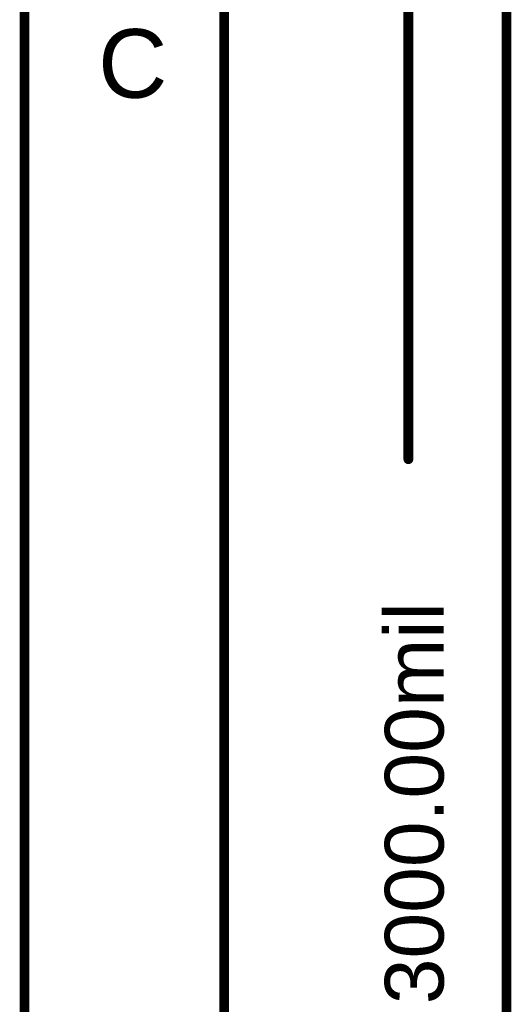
# Model space of a CAD drawing. Header units: inches. Extents: x -0.5 to 14.5, y -1.3 to 8.2.
# Tile 4 of 196: x -0.5 to 0, y 1.2 to 2.2. Entities that reach past the tile are written whole.
import ezdxf

# ---------------------------------------------------------------- set-up
doc = ezdxf.new("R2010")
doc.units = ezdxf.units.IN
doc.header["$MEASUREMENT"] = 0
for name, color, linetype in [('M1 Board Outline', 6, 'Continuous'), ('M2 Board Dimensions', 216, 'Continuous'), ('M9 Title Sheet', 56, 'Continuous')]:
    doc.layers.add(name, color=color, linetype=linetype)
doc.styles.add('Arial', font='txt', dxfattribs={"height": 0.2})

msp = doc.modelspace()

# ---------------------------------------------------------------- linework, layer by layer
at = {"layer": 'M1 Board Outline'}
msp.add_lwpolyline([(0, 0, 0.01, 0.01, 0), (0, 3, 0.01, 0.01, 0)], format="xyseb", dxfattribs=at)
at = {"layer": 'M2 Board Dimensions'}
msp.add_lwpolyline([(-0.1, 1.7699, 0.01, 0.01, 0), (-0.1, 3, 0.01, 0.01, 0)], format="xyseb", dxfattribs=at)
msp.add_lwpolyline([(-0.1025, 1.7699, 0.005, 0.005, 1), (-0.0975, 1.7699, 0.005, 0.005, 1)], format="xyseb", close=True, dxfattribs=at)
at = {"layer": 'M9 Title Sheet'}
for points in [[(-0.4915, -1.3335, 0.01, 0.01, 0), (-0.4915, 8.1665, 0.01, 0.01, 0)], [(-0.288, -1.136, 0.01, 0.01, 0), (-0.288, 7.964, 0.01, 0.01, 0)]]:
    msp.add_lwpolyline(points, format="xyseb", dxfattribs=at)

# ---------------------------------------------------------------- texts
at = {"layer": 'M2 Board Dimensions', "style": 'Arial'}
msp.add_text('3000.00mil', height=0.06, rotation=90, dxfattribs=at).set_placement((-0.064, 1.2141))
at = {"layer": 'M9 Title Sheet', "style": 'Arial'}
msp.add_text('C', height=0.07, dxfattribs=at).set_placement((-0.4165, 2.1385))

doc.saveas('drawing.dxf')
